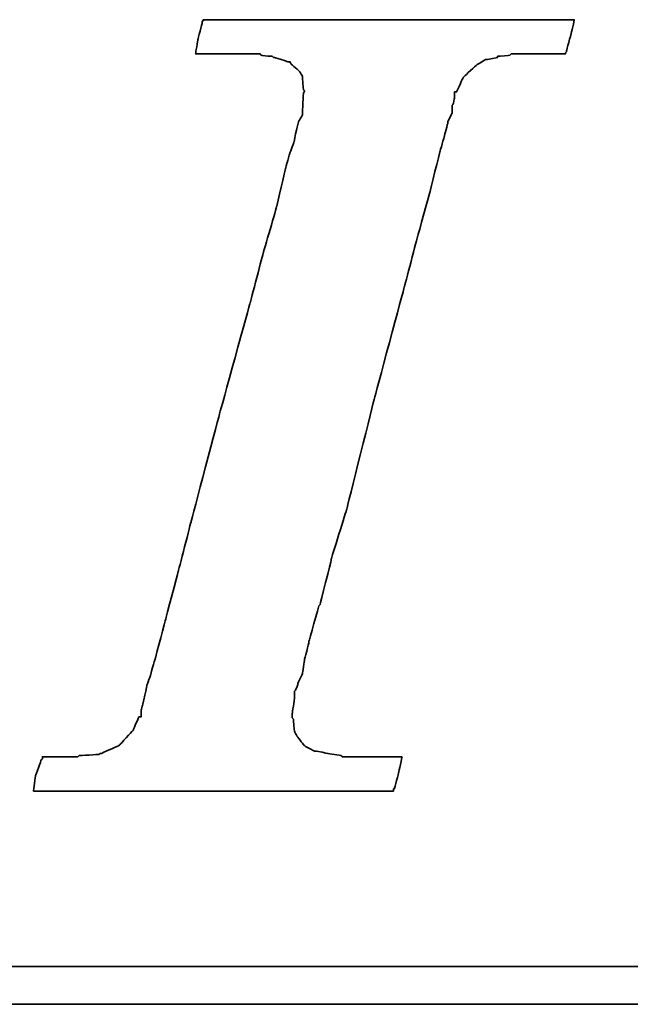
# Model space of a CAD drawing. Header units: millimetres. Extents: x 920 to 1152, y 73 to 151.
# Tile 28 of 50: x 1092.95 to 1094.13, y 94.87 to 96.78. Entities that reach past the tile are written whole.
import ezdxf

# ---------------------------------------------------------------- set-up
doc = ezdxf.new("R2010")
doc.units = ezdxf.units.MM
doc.header["$LTSCALE"] = 0.15
doc.layers.add('DIM', color=4, linetype='CONTINUOUS')
doc.layers.add('layer 1', color=7, linetype='CONTINUOUS')

# ---------------------------------------------------------------- blocks, each defined once
blk = doc.blocks.new('TBI MOTION logo(完整正式版)')
at = {"layer": 'layer 1', "color": 22, "lineweight": 35}
for points, knots in [([(-40.59125, -7.94375), (-40.59125, -7.94375), (-40.97375, -7.94375), (-40.97375, -7.94375), (-40.97375, -7.94375), (-40.97375, -7.94375), (-41.38125, -7.94375), (-41.38125, -7.94375), (-41.38125, -7.94375), (-41.38125, -7.94375), (-41.54875, -7.94375), (-41.54875, -7.94375), (-41.54875, -7.94375), (-41.54875, -7.94375), (-41.59875, -7.94375), (-41.59875, -7.94375), (-41.59875, -7.94375), (-41.59875, -7.94375), (-41.88375, -7.94375), (-41.88375, -7.94375), (-41.88375, -7.94375), (-41.88375, -7.94375), (-41.90875, -7.91875), (-41.90875, -7.91875), (-41.90875, -7.91875), (-41.90875, -7.91875), (-42.19875, -7.87125), (-42.19875, -7.87125), (-42.19875, -7.87125), (-42.19875, -7.87125), (-42.43875, -7.82375), (-42.43875, -7.82375), (-42.43875, -7.82375), (-42.43875, -7.82375), (-42.45875, -7.82375), (-42.45875, -7.82375), (-42.45875, -7.82375), (-42.45875, -7.82375), (-42.48625, -7.82375), (-42.48625, -7.82375), (-42.48625, -7.82375), (-42.48625, -7.82375), (-42.67625, -7.72375), (-42.67625, -7.72375), (-42.67625, -7.72375), (-42.67625, -7.72375), (-42.70125, -7.70375), (-42.70125, -7.70375), (-42.70125, -7.70375), (-42.70125, -7.70375), (-42.72375, -7.67875), (-42.72375, -7.67875), (-42.72375, -7.67875), (-42.72375, -7.67875), (-42.86875, -7.48875), (-42.86875, -7.48875), (-42.86875, -7.48875), (-42.86875, -7.48875), (-42.89375, -7.43875), (-42.89375, -7.43875), (-42.89375, -7.43875), (-42.89375, -7.43875), (-42.91875, -7.38875), (-42.91875, -7.38875), (-42.91875, -7.38875), (-42.91875, -7.38875), (-42.93875, -7.12875), (-42.93875, -7.12875), (-42.93875, -7.12875), (-42.93875, -7.12875), (-42.96375, -7.10375), (-42.96375, -7.10375), (-42.96375, -7.10375), (-42.96375, -7.10375), (-42.96375, -7.05375), (-42.96375, -7.05375), (-42.96375, -7.05375), (-42.96375, -7.05375), (-42.96375, -7.00875), (-42.96375, -7.00875), (-42.96375, -7.00875), (-42.96375, -7.00875), (-42.91875, -6.69625), (-42.91875, -6.69625), (-42.91875, -6.69625), (-42.91875, -6.69625), (-42.91875, -6.62375), (-42.91875, -6.62375), (-42.91875, -6.62375), (-42.91875, -6.62375), (-42.91875, -6.59625), (-42.91875, -6.59625), (-42.91875, -6.59625), (-42.91875, -6.59625), (-42.91875, -6.57375), (-42.91875, -6.57375), (-42.91875, -6.57375), (-42.91875, -6.57375), (-42.91875, -6.52875), (-42.91875, -6.52875), (-42.91875, -6.52875), (-42.91875, -6.52875), (-42.89375, -6.50375), (-42.89375, -6.50375), (-42.89375, -6.50375), (-42.89375, -6.50375), (-42.84375, -6.38375), (-42.84375, -6.38375), (-42.84375, -6.38375), (-42.84375, -6.38375), (-42.84375, -6.35875), (-42.84375, -6.35875), (-42.84375, -6.35875), (-42.84375, -6.35875), (-42.74625, -6.14375), (-42.74625, -6.14375), (-42.74625, -6.14375), (-42.74625, -6.14375), (-42.70125, -5.85375), (-42.70125, -5.85375), (-42.70125, -5.85375), (-42.70125, -5.85375), (-42.60375, -5.47125), (-42.60375, -5.47125), (-42.60375, -5.47125), (-42.60375, -5.47125), (-42.60375, -5.44875), (-42.60375, -5.44875), (-42.60375, -5.44875), (-42.60375, -5.44875), (-42.38875, -4.67875), (-42.38875, -4.67875), (-42.38875, -4.67875), (-42.38875, -4.67875), (-42.36375, -4.65375), (-42.36375, -4.65375), (-42.36375, -4.65375), (-42.36375, -4.65375), (-42.12375, -3.69625), (-42.12375, -3.69625), (-42.12375, -3.69625), (-42.12375, -3.69625), (-42.12375, -3.67374), (-42.12375, -3.67374), (-42.12375, -3.67374), (-42.12375, -3.67374), (-41.78875, -2.59374), (-41.78875, -2.59374), (-41.78875, -2.59374), (-41.78875, -2.59374), (-41.18875, -0.19375), (-41.18875, -0.19375), (-41.18875, -0.19375), (-41.18875, -0.19375), (-40.54375, 2.20624), (-40.54375, 2.20624), (-40.54375, 2.20624), (-40.54375, 2.20624), (-40.25375, 3.30875), (-40.25375, 3.30875), (-40.25375, 3.30875), (-40.25375, 3.30875), (-39.98875, 4.27125), (-39.98875, 4.27125), (-39.98875, 4.27125), (-39.98875, 4.27125), (-39.77375, 5.13125), (-39.77375, 5.13125), (-39.77375, 5.13125), (-39.77375, 5.13125), (-39.67875, 5.47125), (-39.67875, 5.47125), (-39.67875, 5.47125), (-39.67875, 5.47125), (-39.60375, 5.75625), (-39.60375, 5.75625), (-39.60375, 5.75625), (-39.60375, 5.75625), (-39.60375, 5.78125), (-39.60375, 5.78125), (-39.60375, 5.78125), (-39.60375, 5.78125), (-39.50875, 5.97125), (-39.50875, 5.97125), (-39.50875, 5.97125), (-39.50875, 5.97125), (-39.50875, 6.13875), (-39.50875, 6.13875), (-39.50875, 6.13875), (-39.50875, 6.13875), (-39.48625, 6.16625), (-39.48625, 6.16625), (-39.48625, 6.16625), (-39.48625, 6.16625), (-39.46125, 6.28625), (-39.46125, 6.28625), (-39.46125, 6.28625), (-39.46125, 6.28625), (-39.46125, 6.42625), (-39.46125, 6.42625), (-39.46125, 6.42625), (-39.46125, 6.42625), (-39.41375, 6.42625), (-39.41375, 6.42625), (-39.41375, 6.42625), (-39.41375, 6.42625), (-39.29375, 6.69125), (-39.29375, 6.69125), (-39.29375, 6.69125), (-39.29375, 6.69125), (-39.26875, 6.74125), (-39.26875, 6.74125), (-39.26875, 6.74125), (-39.26875, 6.74125), (-39.24375, 6.76625), (-39.24375, 6.76625), (-39.24375, 6.76625), (-39.24375, 6.76625), (-38.98375, 7.00624), (-38.98375, 7.00624), (-38.98375, 7.00624), (-38.98375, 7.00624), (-38.95625, 7.02624), (-38.95625, 7.02624), (-38.95625, 7.02624), (-38.95625, 7.02624), (-38.78875, 7.12624), (-38.78875, 7.12624), (-38.78875, 7.12624), (-38.78875, 7.12624), (-38.76375, 7.12624), (-38.76375, 7.12624), (-38.76375, 7.12624), (-38.76375, 7.12624), (-38.74375, 7.12624), (-38.74375, 7.12624), (-38.74375, 7.12624), (-38.74375, 7.12624), (-38.52875, 7.17125), (-38.52875, 7.17125), (-38.52875, 7.17125), (-38.52875, 7.17125), (-38.52875, 7.19624), (-38.52875, 7.19624), (-38.52875, 7.19624), (-38.52875, 7.19624), (-38.50375, 7.19624), (-38.50375, 7.19624), (-38.50375, 7.19624), (-38.50375, 7.19624), (-38.26125, 7.21875), (-38.26125, 7.21875), (-38.26125, 7.21875), (-38.26125, 7.21875), (-38.23875, 7.24624), (-38.23875, 7.24624), (-38.23875, 7.24624), (-38.23875, 7.24624), (-38.21625, 7.24624), (-38.21625, 7.24624), (-38.21625, 7.24624), (-38.21625, 7.24624), (-38.18875, 7.24624), (-38.18875, 7.24624), (-38.18875, 7.24624), (-38.18875, 7.24624), (-37.90375, 7.24624), (-37.90375, 7.24624), (-37.90375, 7.24624), (-37.90375, 7.24624), (-37.85375, 7.24624), (-37.85375, 7.24624), (-37.85375, 7.24624), (-37.85375, 7.24624), (-37.75875, 7.24624), (-37.75875, 7.24624), (-37.75875, 7.24624), (-37.75875, 7.24624), (-37.42375, 7.24624), (-37.42375, 7.24624), (-37.42375, 7.24624), (-37.42375, 7.24624), (-37.08875, 7.24624), (-37.08875, 7.24624), (-37.08875, 7.24624), (-37.08875, 7.24624), (-37.06375, 7.24624), (-37.06375, 7.24624), (-37.06375, 7.24624), (-37.06375, 7.24624), (-37.06375, 7.26624), (-37.06375, 7.26624), (-37.06375, 7.26624), (-37.06375, 7.26624), (-37.03875, 7.29125), (-37.03875, 7.29125), (-37.03875, 7.29125), (-37.03875, 7.29125), (-37.03875, 7.31625), (-37.03875, 7.31625), (-37.03875, 7.31625), (-37.03875, 7.31625), (-36.94125, 7.67625), (-36.94125, 7.67625), (-36.94125, 7.67625), (-36.94125, 7.67625), (-36.86875, 7.98625), (-36.86875, 7.98625), (-36.86875, 7.98625), (-36.86875, 7.98625), (-36.98875, 7.98625), (-36.98875, 7.98625), (-36.98875, 7.98625), (-36.98875, 7.98625), (-37.42375, 7.98625), (-37.42375, 7.98625), (-37.42375, 7.98625), (-37.42375, 7.98625), (-37.94875, 7.98625), (-37.94875, 7.98625), (-37.94875, 7.98625), (-37.94875, 7.98625), (-38.57375, 7.98625), (-38.57375, 7.98625), (-38.57375, 7.98625), (-38.57375, 7.98625), (-39.29375, 7.98625), (-39.29375, 7.98625), (-39.29375, 7.98625), (-39.29375, 7.98625), (-40.82875, 7.98625), (-40.82875, 7.98625), (-40.82875, 7.98625), (-40.82875, 7.98625), (-42.36375, 7.98625), (-42.36375, 7.98625), (-42.36375, 7.98625), (-42.36375, 7.98625), (-43.08375, 7.98625), (-43.08375, 7.98625), (-43.08375, 7.98625), (-43.08375, 7.98625), (-43.70875, 7.98625), (-43.70875, 7.98625), (-43.70875, 7.98625), (-43.70875, 7.98625), (-44.23375, 7.98625), (-44.23375, 7.98625), (-44.23375, 7.98625), (-44.23375, 7.98625), (-44.66875, 7.98625), (-44.66875, 7.98625), (-44.66875, 7.98625), (-44.66875, 7.98625), (-44.88375, 7.98625), (-44.88375, 7.98625), (-44.88375, 7.98625), (-44.88375, 7.98625), (-44.90875, 7.94125), (-44.90875, 7.94125), (-44.90875, 7.94125), (-44.90875, 7.94125), (-44.90875, 7.91625), (-44.90875, 7.91625), (-44.90875, 7.91625), (-44.90875, 7.91625), (-45.00375, 7.55625), (-45.00375, 7.55625), (-45.00375, 7.55625), (-45.00375, 7.55625), (-45.05375, 7.24624), (-45.05375, 7.24624), (-45.05375, 7.24624), (-45.05375, 7.24624), (-44.61875, 7.24624), (-44.61875, 7.24624), (-44.61875, 7.24624), (-44.61875, 7.24624), (-44.11375, 7.24624), (-44.11375, 7.24624), (-44.11375, 7.24624), (-44.11375, 7.24624), (-43.99375, 7.24624), (-43.99375, 7.24624), (-43.99375, 7.24624), (-43.99375, 7.24624), (-43.94625, 7.24624), (-43.94625, 7.24624), (-43.94625, 7.24624), (-43.94625, 7.24624), (-43.92374, 7.24624), (-43.92374, 7.24624), (-43.92374, 7.24624), (-43.92374, 7.24624), (-43.65875, 7.24624), (-43.65875, 7.24624), (-43.65875, 7.24624), (-43.65875, 7.24624), (-43.63875, 7.21875), (-43.63875, 7.21875), (-43.63875, 7.21875), (-43.63875, 7.21875), (-43.46875, 7.19624), (-43.46875, 7.19624), (-43.46875, 7.19624), (-43.46875, 7.19624), (-43.39875, 7.19624), (-43.39875, 7.19624), (-43.39875, 7.19624), (-43.39875, 7.19624), (-43.37125, 7.17125), (-43.37125, 7.17125), (-43.37125, 7.17125), (-43.37125, 7.17125), (-43.34875, 7.17125), (-43.34875, 7.17125), (-43.34875, 7.17125), (-43.34875, 7.17125), (-43.20375, 7.12624), (-43.20375, 7.12624), (-43.20375, 7.12624), (-43.20375, 7.12624), (-43.05875, 7.07624), (-43.05875, 7.07624), (-43.05875, 7.07624), (-43.05875, 7.07624), (-43.01375, 7.07624), (-43.01375, 7.07624), (-43.01375, 7.07624), (-43.01375, 7.07624), (-42.98875, 7.02624), (-42.98875, 7.02624), (-42.98875, 7.02624), (-42.98875, 7.02624), (-42.79875, 6.86125), (-42.79875, 6.86125), (-42.79875, 6.86125), (-42.79875, 6.86125), (-42.77375, 6.81125), (-42.77375, 6.81125), (-42.77375, 6.81125), (-42.77375, 6.81125), (-42.74625, 6.76625), (-42.74625, 6.76625), (-42.74625, 6.76625), (-42.74625, 6.76625), (-42.72375, 6.47625), (-42.72375, 6.47625), (-42.72375, 6.47625), (-42.72375, 6.47625), (-42.70125, 6.45124), (-42.70125, 6.45124), (-42.70125, 6.45124), (-42.70125, 6.45124), (-42.70125, 6.42625), (-42.70125, 6.42625), (-42.70125, 6.42625), (-42.70125, 6.42625), (-42.72375, 6.40625), (-42.72375, 6.40625), (-42.72375, 6.40625), (-42.72375, 6.40625), (-42.74625, 5.97125), (-42.74625, 5.97125), (-42.74625, 5.97125), (-42.74625, 5.97125), (-42.74625, 5.94625), (-42.74625, 5.94625), (-42.74625, 5.94625), (-42.74625, 5.94625), (-42.74625, 5.92625), (-42.74625, 5.92625), (-42.74625, 5.92625), (-42.74625, 5.92625), (-42.77375, 5.87625), (-42.77375, 5.87625), (-42.77375, 5.87625), (-42.77375, 5.87625), (-42.81875, 5.80625), (-42.81875, 5.80625), (-42.81875, 5.80625), (-42.81875, 5.80625), (-42.86875, 5.63625), (-42.86875, 5.63625), (-42.86875, 5.63625), (-42.86875, 5.63625), (-42.91875, 5.39625), (-42.91875, 5.39625), (-42.91875, 5.39625), (-42.91875, 5.39625), (-42.91875, 5.37124), (-42.91875, 5.37124), (-42.91875, 5.37124), (-42.91875, 5.37124), (-43.01375, 5.10874), (-43.01375, 5.10874), (-43.01375, 5.10874), (-43.01375, 5.10874), (-43.10875, 4.77124), (-43.10875, 4.77124), (-43.10875, 4.77124), (-43.10875, 4.77124), (-43.29875, 3.95625), (-43.29875, 3.95625), (-43.29875, 3.95625), (-43.29875, 3.95625), (-43.58875, 2.95125), (-43.58875, 2.95125), (-43.58875, 2.95125), (-43.58875, 2.95125), (-43.87375, 1.87125), (-43.87375, 1.87125), (-43.87375, 1.87125), (-43.87375, 1.87125), (-44.52625, -0.50374), (-44.52625, -0.50374), (-44.52625, -0.50374), (-44.52625, -0.50374), (-45.14875, -2.85375), (-45.14875, -2.85375), (-45.14875, -2.85375), (-45.14875, -2.85375), (-45.43375, -3.95875), (-45.43375, -3.95875), (-45.43375, -3.95875), (-45.43375, -3.95875), (-45.69875, -4.96875), (-45.69875, -4.96875), (-45.69875, -4.96875), (-45.69875, -4.96875), (-45.91375, -5.78375), (-45.91375, -5.78375), (-45.91375, -5.78375), (-45.91375, -5.78375), (-46.01375, -6.11875), (-46.01375, -6.11875), (-46.01375, -6.11875), (-46.01375, -6.11875), (-46.01375, -6.14375), (-46.01375, -6.14375), (-46.01375, -6.14375), (-46.01375, -6.14375), (-46.10875, -6.40875), (-46.10875, -6.40875), (-46.10875, -6.40875), (-46.10875, -6.40875), (-46.15375, -6.64875), (-46.15375, -6.64875), (-46.15375, -6.64875), (-46.15375, -6.64875), (-46.20375, -6.83875), (-46.20375, -6.83875), (-46.20375, -6.83875), (-46.20375, -6.83875), (-46.22875, -6.93375), (-46.22875, -6.93375), (-46.22875, -6.93375), (-46.22875, -6.93375), (-46.22875, -7.07875), (-46.22875, -7.07875), (-46.22875, -7.07875), (-46.22875, -7.07875), (-46.27375, -7.07875), (-46.27375, -7.07875), (-46.27375, -7.07875), (-46.27375, -7.07875), (-46.39375, -7.34375), (-46.39375, -7.34375), (-46.39375, -7.34375), (-46.39375, -7.34375), (-46.39375, -7.36875), (-46.39375, -7.36875), (-46.39375, -7.36875), (-46.39375, -7.36875), (-46.42125, -7.38875), (-46.42125, -7.38875), (-46.42125, -7.38875), (-46.42125, -7.38875), (-46.68375, -7.67875), (-46.68375, -7.67875), (-46.68375, -7.67875), (-46.68375, -7.67875), (-46.70875, -7.70375), (-46.70875, -7.70375), (-46.70875, -7.70375), (-46.70875, -7.70375), (-46.75375, -7.72375), (-46.75375, -7.72375), (-46.75375, -7.72375), (-46.75375, -7.72375), (-47.08875, -7.87125), (-47.08875, -7.87125), (-47.08875, -7.87125), (-47.08875, -7.87125), (-47.11625, -7.87125), (-47.11625, -7.87125), (-47.11625, -7.87125), (-47.11625, -7.87125), (-47.13875, -7.89375), (-47.13875, -7.89375), (-47.13875, -7.89375), (-47.13875, -7.89375), (-47.56875, -7.91875), (-47.56875, -7.91875), (-47.56875, -7.91875), (-47.56875, -7.91875), (-47.59625, -7.94375), (-47.59625, -7.94375), (-47.59625, -7.94375), (-47.59625, -7.94375), (-47.64375, -7.94375), (-47.64375, -7.94375), (-47.64375, -7.94375), (-47.64375, -7.94375), (-47.73625, -7.94375), (-47.73625, -7.94375), (-47.73625, -7.94375), (-47.73625, -7.94375), (-48.07375, -7.94375), (-48.07375, -7.94375), (-48.07375, -7.94375), (-48.07375, -7.94375), (-48.36125, -7.94375), (-48.36125, -7.94375), (-48.36125, -7.94375), (-48.36125, -7.94375), (-48.36125, -7.96625), (-48.36125, -7.96625), (-48.36125, -7.96625), (-48.36125, -7.96625), (-48.36125, -7.99125), (-48.36125, -7.99125), (-48.36125, -7.99125), (-48.36125, -7.99125), (-48.38875, -8.01375), (-48.38875, -8.01375), (-48.38875, -8.01375), (-48.38875, -8.01375), (-48.50875, -8.34875), (-48.50875, -8.34875), (-48.50875, -8.34875), (-48.50875, -8.34875), (-48.55375, -8.68625), (-48.55375, -8.68625), (-48.55375, -8.68625), (-48.55375, -8.68625), (-48.45875, -8.68625), (-48.45875, -8.68625), (-48.45875, -8.68625), (-48.45875, -8.68625), (-48.07375, -8.68625), (-48.07375, -8.68625), (-48.07375, -8.68625), (-48.07375, -8.68625), (-47.52375, -8.68625), (-47.52375, -8.68625), (-47.52375, -8.68625), (-47.52375, -8.68625), (-46.92375, -8.68625), (-46.92375, -8.68625), (-46.92375, -8.68625), (-46.92375, -8.68625), (-46.25375, -8.68625), (-46.25375, -8.68625), (-46.25375, -8.68625), (-46.25375, -8.68625), (-46.20375, -8.68625), (-46.20375, -8.68625), (-46.20375, -8.68625), (-46.20375, -8.68625), (-44.71375, -8.68625), (-44.71375, -8.68625), (-44.71375, -8.68625), (-44.71375, -8.68625), (-43.22875, -8.68625), (-43.22875, -8.68625), (-43.22875, -8.68625), (-43.22875, -8.68625), (-42.55875, -8.68625), (-42.55875, -8.68625), (-42.55875, -8.68625), (-42.55875, -8.68625), (-42.50875, -8.68625), (-42.50875, -8.68625), (-42.50875, -8.68625), (-42.50875, -8.68625), (-41.93375, -8.68625), (-41.93375, -8.68625), (-41.93375, -8.68625), (-41.93375, -8.68625), (-41.38125, -8.68625), (-41.38125, -8.68625), (-41.38125, -8.68625), (-41.38125, -8.68625), (-40.97375, -8.68625), (-40.97375, -8.68625), (-40.97375, -8.68625), (-40.97375, -8.68625), (-40.78125, -8.68625), (-40.78125, -8.68625), (-40.78125, -8.68625), (-40.78125, -8.68625), (-40.78125, -8.63875), (-40.78125, -8.63875), (-40.78125, -8.63875), (-40.78125, -8.63875), (-40.75875, -8.63875), (-40.75875, -8.63875), (-40.75875, -8.63875), (-40.75875, -8.63875), (-40.66375, -8.27875), (-40.66375, -8.27875), (-40.66375, -8.27875), (-40.66375, -8.27875), (-40.59125, -7.94375), (-40.59125, -7.94375)], [0, 0, 0, 0, 0.00558659, 0.00558659, 0.00558659, 0.0055866, 0.01117318, 0.01117318, 0.01117318, 0.01117319, 0.01675978, 0.01675978, 0.01675978, 0.01675979, 0.02234637, 0.02234637, 0.02234637, 0.02234638, 0.02793296, 0.02793296, 0.02793296, 0.02793297, 0.03351955, 0.03351955, 0.03351955, 0.03351956, 0.03910615, 0.03910615, 0.03910615, 0.03910616, 0.04469274, 0.04469274, 0.04469274, 0.04469275, 0.05027933, 0.05027933, 0.05027933, 0.05027934, 0.05586592, 0.05586592, 0.05586592, 0.05586593, 0.06145251, 0.06145251, 0.06145251, 0.06145252, 0.06703911, 0.06703911, 0.06703911, 0.06703912, 0.0726257, 0.0726257, 0.0726257, 0.07262571, 0.07821229, 0.07821229, 0.07821229, 0.0782123, 0.08379888, 0.08379888, 0.08379888, 0.08379889, 0.08938547, 0.08938547, 0.08938547, 0.08938548, 0.09497207, 0.09497207, 0.09497207, 0.09497208, 0.10055866, 0.10055866, 0.10055866, 0.10055867, 0.10614525, 0.10614525, 0.10614525, 0.10614526, 0.11173184, 0.11173184, 0.11173184, 0.11173185, 0.11731844, 0.11731844, 0.11731844, 0.11731845, 0.12290503, 0.12290503, 0.12290503, 0.12290504, 0.12849162, 0.12849162, 0.12849162, 0.12849163, 0.13407821, 0.13407821, 0.13407821, 0.13407822, 0.1396648, 0.1396648, 0.1396648, 0.13966481, 0.1452514, 0.1452514, 0.1452514, 0.14525141, 0.15083799, 0.15083799, 0.15083799, 0.150838, 0.15642458, 0.15642458, 0.15642458, 0.15642459, 0.16201117, 0.16201117, 0.16201117, 0.16201118, 0.16759777, 0.16759777, 0.16759777, 0.16759778, 0.17318436, 0.17318436, 0.17318436, 0.17318437, 0.17877095, 0.17877095, 0.17877095, 0.17877096, 0.18435754, 0.18435754, 0.18435754, 0.18435755, 0.18994413, 0.18994413, 0.18994413, 0.18994414, 0.19553073, 0.19553073, 0.19553073, 0.19553074, 0.20111732, 0.20111732, 0.20111732, 0.20111733, 0.20670391, 0.20670391, 0.20670391, 0.20670392, 0.2122905, 0.2122905, 0.2122905, 0.21229051, 0.21787709, 0.21787709, 0.21787709, 0.2178771, 0.22346369, 0.22346369, 0.22346369, 0.2234637, 0.22905028, 0.22905028, 0.22905028, 0.22905029, 0.23463687, 0.23463687, 0.23463687, 0.23463688, 0.24022346, 0.24022346, 0.24022346, 0.24022347, 0.24581006, 0.24581006, 0.24581006, 0.24581007, 0.25139665, 0.25139665, 0.25139665, 0.25139666, 0.25698324, 0.25698324, 0.25698324, 0.25698325, 0.26256983, 0.26256983, 0.26256983, 0.26256984, 0.26815642, 0.26815642, 0.26815642, 0.26815643, 0.27374302, 0.27374302, 0.27374302, 0.27374303, 0.27932961, 0.27932961, 0.27932961, 0.27932962, 0.2849162, 0.2849162, 0.2849162, 0.28491621, 0.29050279, 0.29050279, 0.29050279, 0.2905028, 0.29608939, 0.29608939, 0.29608939, 0.2960894, 0.30167598, 0.30167598, 0.30167598, 0.30167599, 0.30726257, 0.30726257, 0.30726257, 0.30726258, 0.31284916, 0.31284916, 0.31284916, 0.31284917, 0.31843575, 0.31843575, 0.31843575, 0.31843576, 0.32402235, 0.32402235, 0.32402235, 0.32402236, 0.32960894, 0.32960894, 0.32960894, 0.32960895, 0.33519553, 0.33519553, 0.33519553, 0.33519554, 0.34078212, 0.34078212, 0.34078212, 0.34078213, 0.34636872, 0.34636872, 0.34636872, 0.34636873, 0.35195531, 0.35195531, 0.35195531, 0.35195532, 0.3575419, 0.3575419, 0.3575419, 0.35754191, 0.36312849, 0.36312849, 0.36312849, 0.3631285, 0.36871508, 0.36871508, 0.36871508, 0.36871509, 0.37430168, 0.37430168, 0.37430168, 0.37430169, 0.37988827, 0.37988827, 0.37988827, 0.37988828, 0.38547486, 0.38547486, 0.38547486, 0.38547487, 0.39106145, 0.39106145, 0.39106145, 0.39106146, 0.39664804, 0.39664804, 0.39664804, 0.39664805, 0.40223464, 0.40223464, 0.40223464, 0.40223465, 0.40782123, 0.40782123, 0.40782123, 0.40782124, 0.41340782, 0.41340782, 0.41340782, 0.41340783, 0.41899441, 0.41899441, 0.41899441, 0.41899442, 0.42458101, 0.42458101, 0.42458101, 0.42458102, 0.4301676, 0.4301676, 0.4301676, 0.43016761, 0.43575419, 0.43575419, 0.43575419, 0.4357542, 0.44134078, 0.44134078, 0.44134078, 0.44134079, 0.44692737, 0.44692737, 0.44692737, 0.44692738, 0.45251397, 0.45251397, 0.45251397, 0.45251398, 0.45810056, 0.45810056, 0.45810056, 0.45810057, 0.46368715, 0.46368715, 0.46368715, 0.46368716, 0.46927374, 0.46927374, 0.46927374, 0.46927375, 0.47486034, 0.47486034, 0.47486034, 0.47486035, 0.48044693, 0.48044693, 0.48044693, 0.48044694, 0.48603352, 0.48603352, 0.48603352, 0.48603353, 0.49162011, 0.49162011, 0.49162011, 0.49162012, 0.4972067, 0.4972067, 0.4972067, 0.49720671, 0.5027933, 0.5027933, 0.5027933, 0.50279331, 0.50837989, 0.50837989, 0.50837989, 0.5083799, 0.51396648, 0.51396648, 0.51396648, 0.51396649, 0.51955307, 0.51955307, 0.51955307, 0.51955308, 0.52513966, 0.52513966, 0.52513966, 0.52513967, 0.53072626, 0.53072626, 0.53072626, 0.53072627, 0.53631285, 0.53631285, 0.53631285, 0.53631286, 0.54189944, 0.54189944, 0.54189944, 0.54189945, 0.54748603, 0.54748603, 0.54748603, 0.54748604, 0.55307263, 0.55307263, 0.55307263, 0.55307264, 0.55865922, 0.55865922, 0.55865922, 0.55865923, 0.56424581, 0.56424581, 0.56424581, 0.56424582, 0.5698324, 0.5698324, 0.5698324, 0.56983241, 0.57541899, 0.57541899, 0.57541899, 0.575419, 0.58100559, 0.58100559, 0.58100559, 0.5810056, 0.58659218, 0.58659218, 0.58659218, 0.58659219, 0.59217877, 0.59217877, 0.59217877, 0.59217878, 0.59776536, 0.59776536, 0.59776536, 0.59776537, 0.60335196, 0.60335196, 0.60335196, 0.60335197, 0.60893855, 0.60893855, 0.60893855, 0.60893856, 0.61452514, 0.61452514, 0.61452514, 0.61452515, 0.62011173, 0.62011173, 0.62011173, 0.62011174, 0.62569832, 0.62569832, 0.62569832, 0.62569833, 0.63128492, 0.63128492, 0.63128492, 0.63128493, 0.63687151, 0.63687151, 0.63687151, 0.63687152, 0.6424581, 0.6424581, 0.6424581, 0.64245811, 0.64804469, 0.64804469, 0.64804469, 0.6480447, 0.65363128, 0.65363128, 0.65363128, 0.65363129, 0.65921788, 0.65921788, 0.65921788, 0.65921789, 0.66480447, 0.66480447, 0.66480447, 0.66480448, 0.67039106, 0.67039106, 0.67039106, 0.67039107, 0.67597765, 0.67597765, 0.67597765, 0.67597766, 0.68156425, 0.68156425, 0.68156425, 0.68156426, 0.68715084, 0.68715084, 0.68715084, 0.68715085, 0.69273743, 0.69273743, 0.69273743, 0.69273744, 0.69832402, 0.69832402, 0.69832402, 0.69832403, 0.70391061, 0.70391061, 0.70391061, 0.70391062, 0.70949721, 0.70949721, 0.70949721, 0.70949722, 0.7150838, 0.7150838, 0.7150838, 0.71508381, 0.72067039, 0.72067039, 0.72067039, 0.7206704, 0.72625698, 0.72625698, 0.72625698, 0.72625699, 0.73184358, 0.73184358, 0.73184358, 0.73184359, 0.73743017, 0.73743017, 0.73743017, 0.73743018, 0.74301676, 0.74301676, 0.74301676, 0.74301677, 0.74860335, 0.74860335, 0.74860335, 0.74860336, 0.75418994, 0.75418994, 0.75418994, 0.75418995, 0.75977654, 0.75977654, 0.75977654, 0.75977655, 0.76536313, 0.76536313, 0.76536313, 0.76536314, 0.77094972, 0.77094972, 0.77094972, 0.77094973, 0.77653631, 0.77653631, 0.77653631, 0.77653632, 0.78212291, 0.78212291, 0.78212291, 0.78212292, 0.7877095, 0.7877095, 0.7877095, 0.78770951, 0.79329609, 0.79329609, 0.79329609, 0.7932961, 0.79888268, 0.79888268, 0.79888268, 0.79888269, 0.80446927, 0.80446927, 0.80446927, 0.80446928, 0.81005587, 0.81005587, 0.81005587, 0.81005588, 0.81564246, 0.81564246, 0.81564246, 0.81564247, 0.82122905, 0.82122905, 0.82122905, 0.82122906, 0.82681564, 0.82681564, 0.82681564, 0.82681565, 0.83240223, 0.83240223, 0.83240223, 0.83240224, 0.83798883, 0.83798883, 0.83798883, 0.83798884, 0.84357542, 0.84357542, 0.84357542, 0.84357543, 0.84916201, 0.84916201, 0.84916201, 0.84916202, 0.8547486, 0.8547486, 0.8547486, 0.85474861, 0.8603352, 0.8603352, 0.8603352, 0.86033521, 0.86592179, 0.86592179, 0.86592179, 0.8659218, 0.87150838, 0.87150838, 0.87150838, 0.87150839, 0.87709497, 0.87709497, 0.87709497, 0.87709498, 0.88268156, 0.88268156, 0.88268156, 0.88268157, 0.88826816, 0.88826816, 0.88826816, 0.88826817, 0.89385475, 0.89385475, 0.89385475, 0.89385476, 0.89944134, 0.89944134, 0.89944134, 0.89944135, 0.90502793, 0.90502793, 0.90502793, 0.90502794, 0.91061453, 0.91061453, 0.91061453, 0.91061454, 0.91620112, 0.91620112, 0.91620112, 0.91620113, 0.92178771, 0.92178771, 0.92178771, 0.92178772, 0.9273743, 0.9273743, 0.9273743, 0.92737431, 0.93296089, 0.93296089, 0.93296089, 0.9329609, 0.93854749, 0.93854749, 0.93854749, 0.9385475, 0.94413408, 0.94413408, 0.94413408, 0.94413409, 0.94972067, 0.94972067, 0.94972067, 0.94972068, 0.95530726, 0.95530726, 0.95530726, 0.95530727, 0.96089385, 0.96089385, 0.96089385, 0.96089386, 0.96648045, 0.96648045, 0.96648045, 0.96648046, 0.97206704, 0.97206704, 0.97206704, 0.97206705, 0.97765363, 0.97765363, 0.97765363, 0.97765364, 0.98324022, 0.98324022, 0.98324022, 0.98324023, 0.98882682, 0.98882682, 0.98882682, 0.98882683, 0.99441341, 0.99441341, 0.99441341, 0.99441342, 1, 1, 1, 1]), ([(75.90875, -9.47875), (75.90875, -9.47875), (75.90875, -12.28625), (75.90875, -12.28625), (75.90875, -12.28625), (75.90875, -12.28625), (75.90875, -12.47875), (75.90875, -12.47875), (75.90875, -12.47875), (75.90875, -12.47875), (75.71625, -12.47875), (75.71625, -12.47875), (75.71625, -12.47875), (75.71625, -12.47875), (-88.32875, -12.47875), (-88.32875, -12.47875), (-88.32875, -12.47875), (-88.32875, -12.47875), (-88.32875, -13.29375), (-88.32875, -13.29375), (-88.32875, -13.29375), (-88.32875, -13.29375), (82.89125, -13.29375), (82.89125, -13.29375), (82.89125, -13.29375), (82.89125, -13.29375), (75.90875, -9.47875), (75.90875, -9.47875)], [0, 0, 0, 0, 0.14285714, 0.14285714, 0.14285714, 0.14285715, 0.28571429, 0.28571429, 0.28571429, 0.2857143, 0.42857143, 0.42857143, 0.42857143, 0.42857144, 0.57142857, 0.57142857, 0.57142857, 0.57142858, 0.71428571, 0.71428571, 0.71428571, 0.71428572, 0.85714286, 0.85714286, 0.85714286, 0.85714287, 1, 1, 1, 1])]:
    blk.add_open_spline(points, degree=3, knots=knots, dxfattribs=at)

msp = doc.modelspace()

# ---------------------------------------------------------------- block references
at = {"layer": 'DIM', "color": 7, "xscale": 0.090033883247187, "yscale": 0.090033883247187, "zscale": 0.090033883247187}
msp.add_blockref('TBI MOTION logo(完整正式版)', (1097.3437, 96.0648), dxfattribs=at)

doc.saveas('drawing.dxf')
